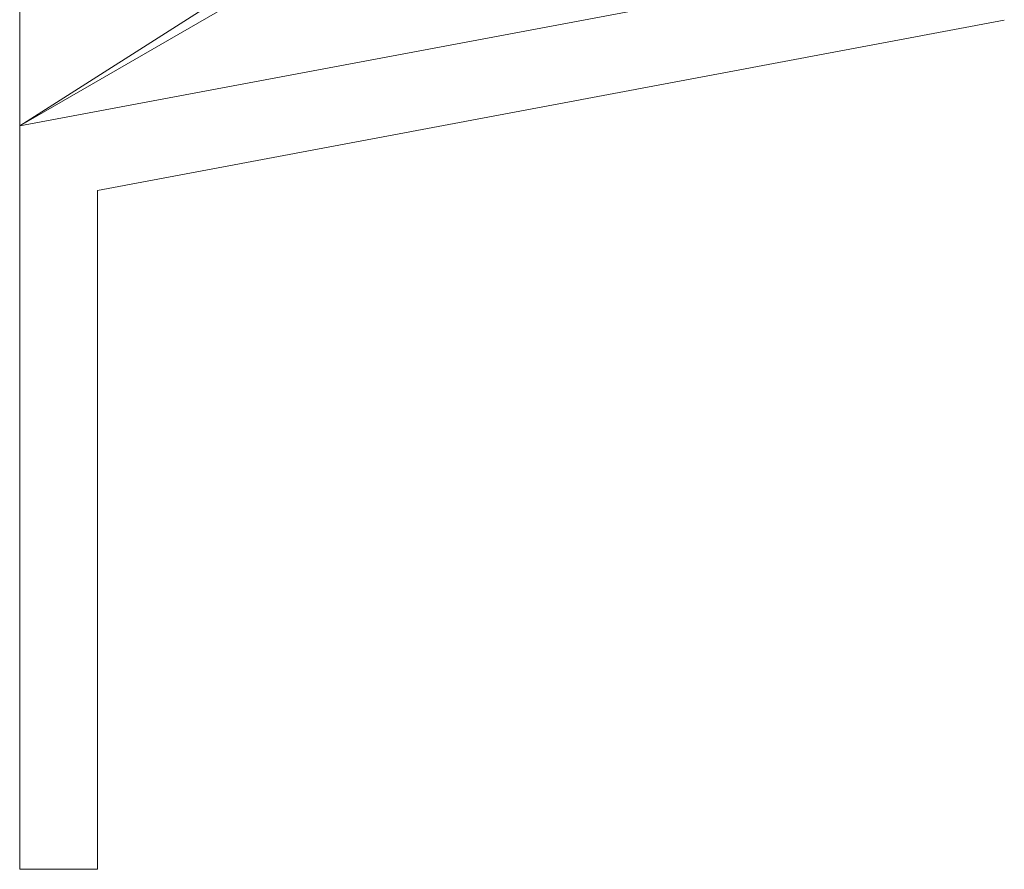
# Model space of a CAD drawing. Header units: millimetres. Extents: x 1290 to 1596, y 426 to 892.
# Tile 31 of 41: x 1471.68 to 1478, y 460.25 to 465.7. Entities that reach past the tile are written whole.
import ezdxf

# ---------------------------------------------------------------- set-up
doc = ezdxf.new("R2010")
doc.units = ezdxf.units.MM
doc.layers.get('0').update_dxf_attribs({"lineweight": 20})

msp = doc.modelspace()

# ---------------------------------------------------------------- linework, layer by layer
at = {"color": 4}
for p, q in [((1471.6797, 460.2474), (1471.6797, 470.9974)), ((1477.5007, 466.1116), (1471.6797, 465.0191)), ((1473.1797, 465.9737), (1471.6797, 465.0191)), ((1473.1797, 465.8851), (1471.6797, 465.0191)), ((1478.0007, 465.6967), (1472.1797, 464.6042)), ((1472.1797, 460.2474), (1472.1797, 464.6042)), ((1472.1797, 460.2474), (1471.6797, 460.2474))]:
    msp.add_line(p, q, dxfattribs=at)

doc.saveas('drawing.dxf')
